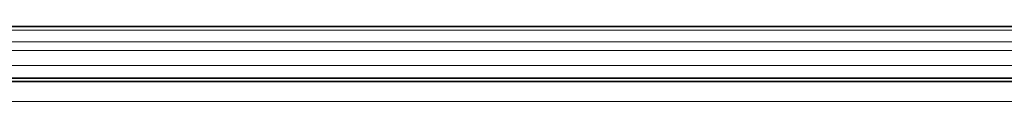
# Model space of a CAD drawing. Header units: millimetres. Extents: x 0 to 1118, y 0 to 864.
# Tile 146 of 200: x 842.96 to 895.67, y 341.41 to 345.41. Entities that reach past the tile are written whole.
import ezdxf

# ---------------------------------------------------------------- set-up
doc = ezdxf.new("R2010")
doc.units = ezdxf.units.MM

msp = doc.modelspace()

# ---------------------------------------------------------------- linework, layer by layer
at = {"color": 7, "linetype": 'Continuous', "lineweight": 35}
for p, q in [((985.026, 345.414), (739.793, 345.414)), ((985.026, 342.664), (739.793, 342.664)), ((985.511, 342.481), (739.308, 342.481))]:
    msp.add_line(p, q, dxfattribs=at)
at = {"color": 7, "linetype": 'Continuous', "lineweight": 18}
for p, q in [((985.026, 345.219), (739.793, 345.219)), ((985.026, 344.609), (739.793, 344.609)), ((985.026, 344.138), (739.793, 344.138)), ((985.026, 343.331), (739.793, 343.331)), ((985.026, 342.497), (739.793, 342.497)), ((985.511, 341.414), (739.308, 341.414))]:
    msp.add_line(p, q, dxfattribs=at)

doc.saveas('drawing.dxf')
